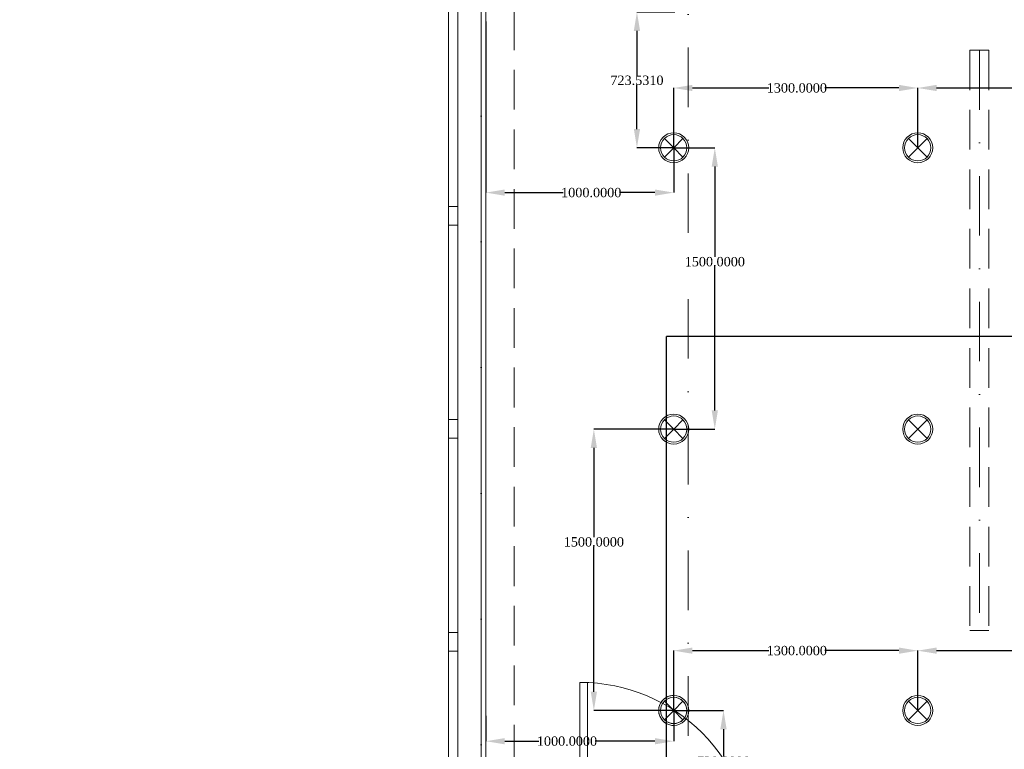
# Model space of a CAD drawing. Header units: millimetres. Extents: x 0 to 88385, y 0 to 41127.
# Tile 55 of 244: x 34773 to 40018, y 22507 to 26398. Entities that reach past the tile are written whole.
import ezdxf
from ezdxf import colors
from ezdxf.entities.mleader import LeaderData, LeaderLine
from ezdxf.enums import TextEntityAlignment as Align
from ezdxf.math import Vec2, Vec3

# ---------------------------------------------------------------- set-up
doc = ezdxf.new("R2010")
doc.units = ezdxf.units.MM
doc.header["$MEASUREMENT"] = 0
doc.linetypes.add('Dot & Dashed', pattern=[670.277762, 317.5, -176.388889, 0, -176.388874])
doc.linetypes.add('Hidden', pattern=[317.5, 211.666667, -105.833333])
for name, color, linetype in [('- ავარიული განათება', 7, 'Continuous'), ('- განათება', 7, 'Continuous'), ('Marker - Section', 7, 'Continuous'), ('New_Structural - Bearing', 7, 'Continuous'), ('Structural - Bearing', 7, 'Continuous'), ('Structural - Grid', 7, 'Continuous')]:
    doc.layers.add(name, color=color, linetype=linetype)
for name, color, linetype, lineweight in [('Archicad Doors_Pen_No__1', 7, 'Continuous', 13), ('Archicad Windows_Pen_No__1', 7, 'Continuous', 13), ('Structural - Bearing_Pen_No__1', 7, 'Continuous', 13), ('Structural - Bearing_Pen_No__27', 7, 'Continuous', 35)]:
    doc.layers.add(name, color=color, linetype=linetype, lineweight=lineweight)
for name, color, linetype, lineweight, true_color in [('Marker - Section_Pen_No__108', 7, 'Continuous', 13, 0xfd8379), ('New_Interior - Lamp_Pen_No__77', 7, 'Continuous', 20, 0xffeb28), ('New_Structural - Bearing_Pen_No__102', 7, 'Continuous', 13, 0xcccccc), ('Structural - Bearing_Pen_No__81', 7, 'Continuous', 20, 0x6a6a6a), ('Structural - Grid_Pen_No__81', 7, 'Continuous', 20, 0x6a6a6a)]:
    doc.layers.add(name, color=color, linetype=linetype, lineweight=lineweight, true_color=true_color)
doc.styles.add('GENERATED_STYLE_2', font='txt')
doc.styles.get("Standard").update_dxf_attribs({"font": 'sylfaen.ttf'})
doc.dimstyles.get("Standard").update_dxf_attribs({"dimtxt": 0.18, "dimasz": 0.18, "dimexe": 0.18, "dimexo": 0.0625, "dimgap": 0.09, "dimtad": 0, "dimtih": 1, "dimtoh": 1, "dimdec": 4, "dimzin": 0, "dimdsep": 46, "dimtxsty": 'Standard', "dimcen": 0.09, "dimadec": 0, "dimazin": 0, "dimtfac": 1, "dimtdec": 4, "dimtofl": 0, "dimtmove": 0, "dimatfit": 3, "dimfxl": 1, "dimtolj": 1, "dimtzin": 0, "dimarcsym": 0})
pattern_1 = [(45, (0, 0), (-127.2792, 127.2792), [])]

# ---------------------------------------------------------------- blocks, each defined once
blk = doc.blocks.new('Slab_1', base_point=(2744.3, 12903.1))
at = {"layer": 'Structural - Bearing_Pen_No__1', "color": 7, "linetype": 'Continuous', "lineweight": 13, "flags": 128}
blk.add_lwpolyline([(2744.3, 12903.1), (2744.3, 39238), (-9233.8, 39238), (-16833.8, 39238), (-23183.8, 39238), (-23183.8, 32838), (-47183.8, 32838), (-47183.8, 12903.1)], close=True, dxfattribs=at)
blk = doc.blocks.new('Door')
at = {"layer": 'Archicad Doors_Pen_No__1', "color": 7, "linetype": 'Continuous', "lineweight": 13}
for p, q in [((420, 0), (420, 920)), ((420, 920), (460, 920)), ((460, 920), (460, 0)), ((-537, 0), (-537, 19)), ((-537, 19), (-487, 19)), ((-487, 0), (-537, 0)), ((-500, 0), (-537, 0)), ((-500, 0), (-537, 0)), ((-460, 0), (-500, 0)), ((-500, 0), (-500, -115)), ((-500, 0), (-500, -115)), ((-500, 0), (-500, -115)), ((-487, 19), (-487, 0)), ((-460, -115), (-460, 0)), ((460, 0), (420, 0)), ((500, 0), (460, 0)), ((460, 0), (460, -115)), ((487, 19), (537, 19)), ((487, 0), (487, 19)), ((537, 0), (487, 0)), ((500, -115), (500, 0)), ((500, 0), (500, -115)), ((500, 0), (500, -115)), ((500, 0), (537, 0)), ((500, 0), (537, 0)), ((537, 19), (537, 0)), ((-500, -200), (-500, -115)), ((-500, -115), (-475, -115)), ((-500, -115), (-460, -115)), ((-500, -115), (-500, -200)), ((-500, -115), (-500, -200)), ((-475, -115), (-475, -200)), ((460, -115), (500, -115)), ((475, -200), (475, -115)), ((475, -115), (500, -115)), ((500, -115), (500, -200)), ((500, -115), (500, -200)), ((500, -115), (500, -200)), ((-537, -219), (-537, -200)), ((-537, -200), (-487, -200)), ((-500, -200), (-537, -200)), ((-500, -200), (-537, -200)), ((-475, -200), (-500, -200)), ((-487, -200), (-487, -219)), ((500, -200), (475, -200)), ((487, -200), (537, -200)), ((487, -219), (487, -200)), ((500, -200), (537, -200)), ((500, -200), (537, -200)), ((537, -200), (537, -219)), ((-487, -219), (-537, -219)), ((537, -219), (487, -219))]:
    blk.add_line(p, q, dxfattribs=at)
blk.add_arc((460, 0), 920, 90, 180, dxfattribs=at)
blk = doc.blocks.new('Wall_14', base_point=(-44309.6, 21744.5))
at = {"layer": 'Structural - Bearing', "linetype": 'Continuous', "lineweight": 0, "true_color": 0x000000}
h = blk.add_hatch(dxfattribs=at)
h.set_pattern_fill('MASONRY_BLOCK', color=18, style=0, pattern_type=2)
h.set_pattern_definition(pattern_1)
h.paths.add_polyline_path([(-46983.8, 21944.4), (-46983.8, 21744.5), (-46523.5, 21744.5), (-46523.5, 21944.4)])
h = blk.add_hatch(dxfattribs=at)
h.set_pattern_fill('MASONRY_BLOCK', color=18, style=0, pattern_type=2)
h.set_pattern_definition(pattern_1)
h.paths.add_polyline_path([(-44309.6, 21944.4), (-45523.5, 21944.4), (-45523.5, 21744.5), (-44309.6, 21744.5)])
at = {"layer": 'Structural - Bearing_Pen_No__27', "color": 7, "linetype": 'Continuous', "lineweight": 35}
for p, q in [((-46523.5, 21944.4), (-46560.5, 21944.4)), ((-46523.5, 21944.4), (-46523.5, 21829.5)), ((-45523.5, 21944.4), (-45486.5, 21944.4)), ((-45523.5, 21944.4), (-45523.5, 21829.5)), ((-46523.5, 21829.5), (-46523.5, 21744.5)), ((-45523.5, 21829.5), (-45523.5, 21744.5)), ((-46523.5, 21744.5), (-46560.5, 21744.5)), ((-45523.5, 21744.5), (-45486.5, 21744.5))]:
    blk.add_line(p, q, dxfattribs=at)
at = {"layer": 'Structural - Bearing_Pen_No__27', "color": 7, "linetype": 'Continuous', "lineweight": 35, "flags": 128}
for points in [[(-46523.5, 21944.4), (-46983.8, 21944.4)], [(-44309.6, 21944.4), (-45523.5, 21944.4)], [(-46983.8, 21744.5), (-46523.5, 21744.5)], [(-45523.5, 21744.5), (-44309.6, 21744.5)]]:
    blk.add_lwpolyline(points, dxfattribs=at)
at = {"layer": 'Archicad Doors_Pen_No__1', "color": 7, "linetype": 'Continuous', "lineweight": 13, "xscale": -1, "zscale": 1000}
blk.add_blockref('Door', (-46023.5, 21944.4), dxfattribs=at)
blk = doc.blocks.new('Horizontal Multi-Sash Window_14')
at = {"layer": 'Archicad Windows_Pen_No__1', "color": 7, "linetype": 'Continuous', "lineweight": 13}
for p, q in [((-2271.8, 0), (2271.8, 0)), ((-2221.8, 0), (-1185.9, 0)), ((-1185.9, -50), (-1185.9, 0)), ((-1185.9, 0), (-1135.9, 0)), ((-1135.9, 0), (-1085.9, 0)), ((-1085.9, 0), (-1085.9, -50)), ((-1085.9, 0), (-50, 0)), ((-50, -50), (-50, 0)), ((-50, 0), (0, 0)), ((0, 0), (50, 0)), ((50, 0), (50, -50)), ((50, 0), (1085.9, 0)), ((1085.9, -50), (1085.9, 0)), ((1085.9, 0), (1135.9, 0)), ((1135.9, 0), (1185.9, 0)), ((1185.9, 0), (1185.9, -50)), ((1185.9, 0), (2221.8, 0)), ((-1185.9, -50), (-2221.8, -50)), ((-1135.9, -50), (-1185.9, -50)), ((-1085.9, -50), (-1135.9, -50)), ((-50, -50), (-1085.9, -50)), ((0, -50), (-50, -50)), ((50, -50), (0, -50)), ((1085.9, -50), (50, -50)), ((1135.9, -50), (1085.9, -50)), ((1185.9, -50), (1135.9, -50)), ((2221.8, -50), (1185.9, -50)), ((-2271.8, -200), (2271.8, -200))]:
    blk.add_line(p, q, dxfattribs=at)
blk = doc.blocks.new('Wall_22', base_point=(-47183.8, 15999.9))
at = {"layer": 'Archicad Windows_Pen_No__1', "color": 7, "linetype": 'Continuous', "lineweight": 13, "zscale": 1000, "rotation": 90}
blk.add_blockref('Horizontal Multi-Sash Window_14', (-47183.8, 24216.2), dxfattribs=at)
blk = doc.blocks.new('Standard grid marker_2')
at = {"layer": 'Structural - Grid_Pen_No__81', "color": 251, "linetype": 'Continuous', "lineweight": 20, "true_color": 0x6a6a6a}
blk.add_line((1000, 0), (27734.9, 0), dxfattribs=at)
at = {"layer": 'Structural - Grid_Pen_No__81', "color": 251, "lineweight": 20, "true_color": 0x6a6a6a, "style": 'GENERATED_STYLE_2'}
for tag, p in [('AC_MarkerText_1_0', (-1.5, -46.7)), ('AC_MarkerText_1_1', (28933.4, -46.7))]:
    blk.add_attdef(tag, text='', height=100, rotation=270, dxfattribs=at).set_placement(p, align=Align.TOP_CENTER)
blk = doc.blocks.new('Beam_9', base_point=(-47008.8, 14663))
at = {"layer": 'Structural - Bearing_Pen_No__81', "color": 251, "linetype": 'Hidden', "lineweight": 20, "true_color": 0x6a6a6a}
for p, q in [((-47183.8, 14488), (-47183.8, 32838)), ((-46833.8, 20838), (-46833.8, 26488))]:
    blk.add_line(p, q, dxfattribs=at)
at = {"layer": 'Structural - Bearing_Pen_No__81', "color": 251, "linetype": 'Dot & Dashed', "lineweight": 20, "true_color": 0x6a6a6a}
blk.add_line((-47008.8, 14663), (-47008.8, 32663), dxfattribs=at)
blk = doc.blocks.new('Beam_17', base_point=(-44355.7, 26234.2))
at = {"layer": 'New_Structural - Bearing_Pen_No__102', "color": 254, "linetype": 'Hidden', "lineweight": 13, "true_color": 0xcccccc}
for p, q in [((-44405.7, 26234.2), (-44405.7, 23140.2)), ((-44405.7, 26234.2), (-44305.7, 26234.2)), ((-44305.7, 26234.2), (-44305.7, 23140.2)), ((-44405.7, 23140.2), (-44305.7, 23140.2))]:
    blk.add_line(p, q, dxfattribs=at)
at = {"layer": 'New_Structural - Bearing_Pen_No__102', "color": 254, "linetype": 'Dot & Dashed', "lineweight": 13, "true_color": 0xcccccc}
blk.add_line((-44355.7, 26234.2), (-44355.7, 23140.2), dxfattribs=at)
blk = doc.blocks.new('Cutting Plane_3', base_point=(-45907.6, 11703.1))
at = {"layer": 'Marker - Section_Pen_No__108', "color": 11, "linetype": 'Dot & Dashed', "lineweight": 13, "true_color": 0xfd8379}
blk.add_line((-45907.6, 11853.1), (-45907.6, 40288), dxfattribs=at)
blk = doc.blocks.new('Recessed Spot')
at = {"layer": 'New_Interior - Lamp_Pen_No__77', "color": 2, "linetype": 'Continuous', "lineweight": 20, "true_color": 0xffeb28}
for q in [(-49.5, 49.5), (-49.5, -49.5), (49.5, 49.5), (49.5, -49.5)]:
    blk.add_line((0, 0), q, dxfattribs=at)
at = {"layer": 'New_Interior - Lamp_Pen_No__77', "color": 2, "linetype": 'Continuous', "lineweight": 20, "true_color": 0xffeb28, "flags": 128}
blk.add_lwpolyline([(80, 0, 1), (-80, 0, 1)], format="xyb", close=True, dxfattribs=at)
at = {"layer": 'New_Interior - Lamp_Pen_No__77', "color": 2, "linetype": 'Continuous', "lineweight": 20, "true_color": 0xffeb28}
blk.add_circle((0, 0), 70, dxfattribs=at)
blk = doc.blocks.new('*D759')
at = {"layer": '- განათება', "color": 0, "lineweight": -2, "transparency": 16777216}
for p, q in [((38262.7, 26438), (38060.6, 26438)), ((38060.7, 26338), (38060.7, 26099.6)), ((38060.7, 25814.5), (38060.7, 26048.3)), ((38256.4, 25714.5), (38060.6, 25714.5))]:
    blk.add_line(p, q, dxfattribs=at)
at = {"layer": '- განათება', "color": 0, "transparency": 16777216}
for points in [[(38044.1, 26338), (38077.4, 26338), (38060.7, 26438)], [(38044.1, 25814.5), (38077.4, 25814.5), (38060.7, 25714.5)]]:
    blk.add_solid(points, dxfattribs=at)
at = {"layer": 'Defpoints', "color": 0, "transparency": 16777216}
for p in [(38262.7, 26438), (38060.7, 25714.5), (38256.5, 25714.5)]:
    blk.add_point(p, dxfattribs=at)
at = {"layer": '- განათება', "color": 0, "transparency": 16777216, "insert": (38060.7, 26073.9), "char_height": 50, "attachment_point": 5}
blk.add_mtext('\\A1;{\\fSylfaen|b0|i0|c0|p18;723.5310}', dxfattribs=at)
blk = doc.blocks.new('*D760')
at = {"layer": '- განათება', "color": 0, "lineweight": -2, "transparency": 16777216}
for p, q in [((37256.5, 26387), (37256.5, 25475.3)), ((38256.5, 25714.4), (38256.5, 25475.3)), ((37356.5, 25475.4), (37667.6, 25475.4)), ((38156.5, 25475.4), (37966.9, 25475.4))]:
    blk.add_line(p, q, dxfattribs=at)
at = {"layer": '- განათება', "color": 0, "transparency": 16777216}
for points in [[(37356.5, 25492.1), (37356.5, 25458.8), (37256.5, 25475.4)], [(38156.5, 25492.1), (38156.5, 25458.8), (38256.5, 25475.4)]]:
    blk.add_solid(points, dxfattribs=at)
at = {"layer": 'Defpoints', "color": 0, "transparency": 16777216}
for p in [(37256.5, 26387.1), (38256.5, 25714.5), (38256.5, 25475.4)]:
    blk.add_point(p, dxfattribs=at)
at = {"layer": '- განათება', "color": 0, "transparency": 16777216, "insert": (37817.2, 25475.4), "char_height": 50, "attachment_point": 5}
blk.add_mtext('\\A1;{\\fSylfaen|b0|i0|c0|p18;1000.0000}', dxfattribs=at)
blk = doc.blocks.new('*D763')
at = {"layer": '- განათება', "color": 0, "lineweight": -2, "transparency": 16777216}
for p, q in [((38256.5, 22714.4), (38256.5, 22550.3)), ((37256.5, 22686.1), (37256.5, 22550.3)), ((37356.5, 22550.5), (37538.4, 22550.5)), ((38156.5, 22550.5), (37837.6, 22550.5))]:
    blk.add_line(p, q, dxfattribs=at)
at = {"layer": '- განათება', "color": 0, "transparency": 16777216}
for points in [[(37356.5, 22567.1), (37356.5, 22533.8), (37256.5, 22550.5)], [(38156.5, 22567.1), (38156.5, 22533.8), (38256.5, 22550.5)]]:
    blk.add_solid(points, dxfattribs=at)
at = {"layer": 'Defpoints', "color": 0, "transparency": 16777216}
for p in [(38256.5, 22714.5), (37256.5, 22686.2), (38256.5, 22550.5)]:
    blk.add_point(p, dxfattribs=at)
at = {"layer": '- განათება', "color": 0, "transparency": 16777216, "insert": (37688, 22550.5), "char_height": 50, "attachment_point": 5}
blk.add_mtext('\\A1;{\\fSylfaen|b0|i0|c0|p18;1000.0000}', dxfattribs=at)
blk = doc.blocks.new('*D764')
at = {"layer": '- განათება', "color": 0, "lineweight": -2, "transparency": 16777216}
for p, q in [((38256.6, 22714.5), (38522, 22714.5)), ((38521.8, 22614.5), (38521.8, 22468.1)), ((38521.8, 22094.5), (38521.8, 22416.8)), ((37715.6, 21994.5), (38522, 21994.5))]:
    blk.add_line(p, q, dxfattribs=at)
at = {"layer": '- განათება', "color": 0, "transparency": 16777216}
for points in [[(38505.1, 22614.5), (38538.4, 22614.5), (38521.8, 22714.5)], [(38505.1, 22094.5), (38538.4, 22094.5), (38521.8, 21994.5)]]:
    blk.add_solid(points, dxfattribs=at)
at = {"layer": 'Defpoints', "color": 0, "transparency": 16777216}
for p in [(38256.5, 22714.5), (38521.8, 22714.5), (37715.5, 21994.5)]:
    blk.add_point(p, dxfattribs=at)
at = {"layer": '- განათება', "color": 0, "transparency": 16777216, "insert": (38521.8, 22442.5), "char_height": 50, "attachment_point": 5}
blk.add_mtext('\\A1;{\\fSylfaen|b0|i0|c0|p18;720.0000}', dxfattribs=at)
blk = doc.blocks.new('*D767')
at = {"layer": '- განათება', "color": 0, "lineweight": -2, "transparency": 16777216}
for p, q in [((38256.5, 22714.5), (38256.5, 23033.5)), ((38356.5, 23033.3), (38762.9, 23033.3)), ((39456.5, 23033.3), (39062.1, 23033.3)), ((39556.5, 22714.5), (39556.5, 23033.5))]:
    blk.add_line(p, q, dxfattribs=at)
at = {"layer": '- განათება', "color": 0, "transparency": 16777216}
for points in [[(38356.5, 23050), (38356.5, 23016.7), (38256.5, 23033.3)], [(39456.5, 23050), (39456.5, 23016.7), (39556.5, 23033.3)]]:
    blk.add_solid(points, dxfattribs=at)
at = {"layer": 'Defpoints', "color": 0, "transparency": 16777216}
for p in [(38256.5, 23033.3), (38256.5, 22714.5), (39556.5, 22714.5)]:
    blk.add_point(p, dxfattribs=at)
at = {"layer": '- განათება', "color": 0, "transparency": 16777216, "insert": (38912.5, 23033.3), "char_height": 50, "attachment_point": 5}
blk.add_mtext('\\A1;{\\fSylfaen|b0|i0|c0|p18;1300.0000}', dxfattribs=at)
blk = doc.blocks.new('*D768')
at = {"layer": '- განათება', "color": 0, "lineweight": -2, "transparency": 16777216}
for p, q in [((39556.5, 22714.5), (39556.5, 23033.5)), ((39656.5, 23033.3), (40062.9, 23033.3)), ((40756.5, 23033.3), (40362.1, 23033.3)), ((40856.5, 22714.5), (40856.5, 23033.5))]:
    blk.add_line(p, q, dxfattribs=at)
at = {"layer": '- განათება', "color": 0, "transparency": 16777216}
for points in [[(39656.5, 23050), (39656.5, 23016.7), (39556.5, 23033.3)], [(40756.5, 23050), (40756.5, 23016.7), (40856.5, 23033.3)]]:
    blk.add_solid(points, dxfattribs=at)
at = {"layer": 'Defpoints', "color": 0, "transparency": 16777216}
for p in [(39556.5, 23033.3), (39556.5, 22714.5), (40856.5, 22714.5)]:
    blk.add_point(p, dxfattribs=at)
at = {"layer": '- განათება', "color": 0, "transparency": 16777216, "insert": (40212.5, 23033.3), "char_height": 50, "attachment_point": 5}
blk.add_mtext('\\A1;{\\fSylfaen|b0|i0|c0|p18;1300.0000}', dxfattribs=at)
blk = doc.blocks.new('*D770')
at = {"layer": '- განათება', "color": 0, "lineweight": -2, "transparency": 16777216}
for p, q in [((38256.5, 25714.5), (38256.5, 26033.5)), ((38356.5, 26033.3), (38762.9, 26033.3)), ((39456.5, 26033.3), (39062.1, 26033.3)), ((39556.5, 25714.5), (39556.5, 26033.5))]:
    blk.add_line(p, q, dxfattribs=at)
at = {"layer": '- განათება', "color": 0, "transparency": 16777216}
for points in [[(38356.5, 26050), (38356.5, 26016.7), (38256.5, 26033.3)], [(39456.5, 26050), (39456.5, 26016.7), (39556.5, 26033.3)]]:
    blk.add_solid(points, dxfattribs=at)
at = {"layer": 'Defpoints', "color": 0, "transparency": 16777216}
for p in [(38256.5, 26033.3), (38256.5, 25714.5), (39556.5, 25714.5)]:
    blk.add_point(p, dxfattribs=at)
at = {"layer": '- განათება', "color": 0, "transparency": 16777216, "insert": (38912.5, 26033.3), "char_height": 50, "attachment_point": 5}
blk.add_mtext('\\A1;{\\fSylfaen|b0|i0|c0|p18;1300.0000}', dxfattribs=at)
blk = doc.blocks.new('*D771')
at = {"layer": '- განათება', "color": 0, "lineweight": -2, "transparency": 16777216}
for p, q in [((39556.5, 25714.5), (39556.5, 26033.5)), ((39656.5, 26033.3), (40062.9, 26033.3)), ((40756.5, 26033.3), (40362.1, 26033.3)), ((40856.5, 25714.5), (40856.5, 26033.5))]:
    blk.add_line(p, q, dxfattribs=at)
at = {"layer": '- განათება', "color": 0, "transparency": 16777216}
for points in [[(39656.5, 26050), (39656.5, 26016.7), (39556.5, 26033.3)], [(40756.5, 26050), (40756.5, 26016.7), (40856.5, 26033.3)]]:
    blk.add_solid(points, dxfattribs=at)
at = {"layer": 'Defpoints', "color": 0, "transparency": 16777216}
for p in [(39556.5, 26033.3), (39556.5, 25714.5), (40856.5, 25714.5)]:
    blk.add_point(p, dxfattribs=at)
at = {"layer": '- განათება', "color": 0, "transparency": 16777216, "insert": (40212.5, 26033.3), "char_height": 50, "attachment_point": 5}
blk.add_mtext('\\A1;{\\fSylfaen|b0|i0|c0|p18;1300.0000}', dxfattribs=at)
blk = doc.blocks.new('*D773')
at = {"layer": '- განათება', "color": 0, "lineweight": -2, "transparency": 16777216}
for p, q in [((38256.6, 25714.5), (38475.7, 25714.5)), ((38475.5, 25614.5), (38475.5, 25132.5)), ((38475.5, 24314.5), (38475.5, 25081.2)), ((38256.6, 24214.5), (38475.7, 24214.5))]:
    blk.add_line(p, q, dxfattribs=at)
at = {"layer": '- განათება', "color": 0, "transparency": 16777216}
for points in [[(38458.8, 25614.5), (38492.2, 25614.5), (38475.5, 25714.5)], [(38458.8, 24314.5), (38492.2, 24314.5), (38475.5, 24214.5)]]:
    blk.add_solid(points, dxfattribs=at)
at = {"layer": 'Defpoints', "color": 0, "transparency": 16777216}
for p in [(38256.5, 25714.5), (38256.5, 24214.5), (38475.5, 24214.5)]:
    blk.add_point(p, dxfattribs=at)
at = {"layer": '- განათება', "color": 0, "transparency": 16777216, "insert": (38475.5, 25106.9), "char_height": 50, "attachment_point": 5}
blk.add_mtext('\\A1;{\\fSylfaen|b0|i0|c0|p18;1500.0000}', dxfattribs=at)
blk = doc.blocks.new('*D774')
at = {"layer": '- განათება', "color": 0, "lineweight": -2, "transparency": 16777216}
for p, q in [((38256.4, 24214.5), (37831, 24214.5)), ((37831.2, 24114.5), (37831.2, 23638.5)), ((37831.2, 22814.5), (37831.2, 23587.2)), ((38256.4, 22714.5), (37831, 22714.5))]:
    blk.add_line(p, q, dxfattribs=at)
at = {"layer": '- განათება', "color": 0, "transparency": 16777216}
for points in [[(37814.5, 24114.5), (37847.8, 24114.5), (37831.2, 24214.5)], [(37814.5, 22814.5), (37847.8, 22814.5), (37831.2, 22714.5)]]:
    blk.add_solid(points, dxfattribs=at)
at = {"layer": 'Defpoints', "color": 0, "transparency": 16777216}
for p in [(38256.5, 24214.5), (37831.2, 22714.5), (38256.5, 22714.5)]:
    blk.add_point(p, dxfattribs=at)
at = {"layer": '- განათება', "color": 0, "transparency": 16777216, "insert": (37831.2, 23612.9), "char_height": 50, "attachment_point": 5}
blk.add_mtext('\\A1;{\\fSylfaen|b0|i0|c0|p18;1500.0000}', dxfattribs=at)
blk = doc.blocks.new('AVARIULI GANATEBA')
at = {"layer": '- განათება', "color": 3, "linetype": 'Continuous', "lineweight": 20}
for q in [(-49.5, 49.5), (-49.5, -49.5), (49.5, 49.5), (49.5, -49.5)]:
    blk.add_line((0, 0), q, dxfattribs=at)
for major_axis, start_param, end_param in [((56.6, 56.6), 0.785398, 3.926991), ((-49.5, 49.5), 2.356194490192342, 8.639379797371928), ((56.6, 56.6), 3.926991, 7.068583)]:
    blk.add_ellipse((0, 0), major_axis=major_axis, ratio=1, start_param=start_param, end_param=end_param, dxfattribs=at)

msp = doc.modelspace()

# ---------------------------------------------------------------- block references
at = {"layer": '- განათება', "color": 2, "linetype": 'Continuous', "lineweight": 20, "true_color": 0xffeb28, "zscale": 1000}
for p in [(39556.5059, 25714.45001), (39556.5059, 24214.45001), (39556.5059, 22714.45001)]:
    msp.add_blockref('Recessed Spot', p, dxfattribs=at)
at = {"layer": 'New_Structural - Bearing', "color": 254, "lineweight": 13, "true_color": 0xcccccc}
msp.add_blockref('Beam_17', (39884.61651, 26234.18849), dxfattribs=at)
at = {"layer": 'Structural - Bearing', "color": 7, "linetype": 'Continuous', "lineweight": 13}
msp.add_blockref('Slab_1', (86984.57817, 12903.05519), dxfattribs=at)
at = {"layer": 'Structural - Bearing', "color": 251, "lineweight": 20, "true_color": 0x6a6a6a}
msp.add_blockref('Beam_9', (37231.5059, 14662.98097), dxfattribs=at)
at = {"layer": 'Structural - Bearing', "color": 7, "lineweight": 35}
for name, p in [('Wall_22', (37056.5059, 15999.91004)), ('Wall_14', (39930.72878, 21744.45001))]:
    msp.add_blockref(name, p, dxfattribs=at)
at = {"layer": 'Structural - Grid', "color": 8, "linetype": 'Continuous', "lineweight": 15, "zscale": 1000, "rotation": 90}
msp.add_blockref('Standard grid marker_2', (37231.5059, 11703.05519), dxfattribs=at)

# ---------------------------------------------------------------- dimensions: what is measured, and where the dimension line sits
at = {"layer": '- განათება', "color": 1}
for base, p1, p2, picture, middle in [((39556.5059, 26033.34871), (40856.5059, 25714.45001), (39556.5059, 25714.45001), '*D771', (40212.5, 26033.34871)), ((39556.5059, 23033.34871), (40856.5059, 22714.45001), (39556.5059, 22714.45001), '*D768', (40212.5, 23033.34871))]:
    dim = msp.add_linear_dim(base=base, p1=p1, p2=p2, angle=180, text='{\\fSylfaen|b0|i0|c0|p18;<>}', dimstyle='Standard', override={"dimtxt": 50, "dimasz": 100}, dxfattribs=at)
    dim.commit()
    dim.dimension.update_dxf_attribs({"geometry": picture, "text_midpoint": middle, "dimtype": 160})

# ---------------------------------------------------------------- next in the draw order: block references
at = {"layer": 'Marker - Section', "color": 11, "lineweight": 13, "true_color": 0xfd8379}
msp.add_blockref('Cutting Plane_3', (38332.72033, 11703.05519), dxfattribs=at)

# ---------------------------------------------------------------- next in the draw order: linework, layer by layer
at = {"layer": '- ავარიული განათება', "color": 3}
for points in [[(38218.98904, 22294.00934), (38218.98904, 24708.64211)], [(44374.46065, 24708.64211), (38218.98904, 24708.64211)]]:
    msp.add_lwpolyline(points, dxfattribs=at)

# ---------------------------------------------------------------- next in the draw order: block references
at = {"layer": '- განათება', "color": 2, "linetype": 'Continuous', "lineweight": 20, "true_color": 0xffeb28, "zscale": 1000}
for p in [(38256.5059, 25714.45001), (38256.5059, 24214.45001), (38256.5059, 22714.45001)]:
    msp.add_blockref('Recessed Spot', p, dxfattribs=at)
at = {"layer": '- განათება', "color": 1}
msp.add_blockref('AVARIULI GANATEBA', (38256.5059, 22714.45001), dxfattribs=at)

# ---------------------------------------------------------------- next in the draw order: dimensions: what is measured, and where the dimension line sits
for base, p1, p2, angle, picture, middle in [((38060.74767, 25714.45001), (38262.74767, 26437.98097), (38256.5059, 25714.45001), 270, '*D759', (38060.74767, 26073.94411)), ((38256.5059, 26033.34871), (39556.5059, 25714.45001), (38256.5059, 25714.45001), 180, '*D770', (38912.5, 26033.34871)), ((38475.5, 24214.45001), (38256.5059, 25714.45001), (38256.5059, 24214.45001), 270, '*D773', (38475.5, 25106.88509)), ((37831.17684, 22714.45001), (38256.5059, 24214.45001), (38256.5059, 22714.45001), 270, '*D774', (37831.17684, 23612.88509)), ((38256.5059, 23033.34871), (39556.5059, 22714.45001), (38256.5059, 22714.45001), 180, '*D767', (38912.5, 23033.34871)), ((38521.77705, 22714.45001), (37715.5, 21994.45001), (38256.5059, 22714.45001), 90, '*D764', (38521.77705, 22442.48783))]:
    dim = msp.add_linear_dim(base=base, p1=p1, p2=p2, angle=angle, text='{\\fSylfaen|b0|i0|c0|p18;<>}', dimstyle='Standard', override={"dimtxt": 50, "dimasz": 100}, dxfattribs=at)
    dim.commit()
    dim.dimension.update_dxf_attribs({"geometry": picture, "text_midpoint": middle, "dimtype": 160})
for base, p1, p2, picture, middle in [((38256.5059, 25475.44411), (37256.5059, 26387.08096), (38256.5059, 25714.45001), '*D760', (37817.24767, 25475.44411)), ((38256.5059, 22550.4668), (37256.5059, 22686.20825), (38256.5059, 22714.45001), '*D763', (37688.00439, 22550.4668))]:
    dim = msp.add_linear_dim(base=base, p1=p1, p2=p2, text='{\\fSylfaen|b0|i0|c0|p18;<>}', dimstyle='Standard', override={"dimtxt": 50, "dimasz": 100}, dxfattribs=at)
    dim.commit()
    dim.dimension.update_dxf_attribs({"geometry": picture, "text_midpoint": middle, "dimtype": 160})

# ---------------------------------------------------------------- next in the draw order: leaders
at = {"color": 5}
ml = msp.add_multileader_mtext('Standard', dxfattribs=at)
ml.set_content('ნეოტეკის  ფარი', color=5)
ml.set_leader_properties()
ml.build(insert=Vec2(0, 0))
ml.multileader.update_dxf_attribs({"text_right_attachment_type": 6, "dogleg_length": 50, "arrow_head_size": 100})
ctx = ml.context
ctx.base_point, ctx.char_height, ctx.arrow_head_size, ctx.landing_gap_size, ctx.plane_origin = Vec3(50468.91, 32218.71661), 100, 100, 0.09, Vec3(56312.8393, 27064.407)
ctx.right_attachment = 6
notes = []
notes.append((ctx, [(0, (0, 0, 0), (0, 0), (1, 0), 1, [])]))
ctx.mtext.insert, ctx.mtext.width, ctx.mtext.flow_direction = Vec3(50469, 32288.46183), 1402.7684334, 5
ml = msp.add_multileader_mtext('Standard', dxfattribs=at)
ml.set_content('ნეოტეკის \\Pრეკი', color=5)
ml.set_leader_properties()
ml.build(insert=Vec2(0, 0))
ml.multileader.update_dxf_attribs({"text_right_attachment_type": 6, "dogleg_length": 50, "arrow_head_size": 100})
ctx = ml.context
ctx.base_point, ctx.char_height, ctx.arrow_head_size, ctx.landing_gap_size, ctx.plane_origin = Vec3(52433.92127, 31594.41315), 100, 100, 0.09, Vec3(58277.85057, 26439.85585)
ctx.right_attachment = 6
notes.append((ctx, [(0, (0, 0, 0), (0, 0), (1, 0), 1, [])]))
ctx.mtext.insert, ctx.mtext.width, ctx.mtext.flow_direction = Vec3(52434.01127, 31663.91068), 1402.7684334, 5
ml = msp.add_multileader_mtext('Standard', dxfattribs=at)
ml.set_content('ნეოტეკის ფარი', color=5)
ml.set_leader_properties()
ml.build(insert=Vec2(0, 0))
ml.multileader.update_dxf_attribs({"text_right_attachment_type": 6, "dogleg_length": 50, "arrow_head_size": 100})
ctx = ml.context
ctx.base_point, ctx.char_height, ctx.arrow_head_size, ctx.landing_gap_size, ctx.plane_origin, ctx.plane_x_axis, ctx.plane_y_axis = Vec3(52750.59611, 30623.37284), 100, 100, 0.09, Vec3(48445.57174, 24617.92422), Vec3(0, -1), Vec3(1, 0)
ctx.right_attachment = 6
notes.append((ctx, [(0, (0, 0, 0), (0, 0), (1, 0), 1, [])]))
ctx.mtext.insert, ctx.mtext.text_direction, ctx.mtext.rotation, ctx.mtext.width, ctx.mtext.flow_direction = Vec3(52820.34133, 30623.28284), Vec3(0, -1), 4.7123889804, 1402.7684334, 5
ml = msp.add_multileader_mtext('Standard', dxfattribs=at)
ml.set_content('ელ. ფარების ადგილი', color=5)
ml.set_leader_properties()
ml.build(insert=Vec2(0, 0))
ml.multileader.update_dxf_attribs({"text_right_attachment_type": 6, "dogleg_length": 50, "arrow_head_size": 100})
ctx = ml.context
ctx.base_point, ctx.char_height, ctx.arrow_head_size, ctx.landing_gap_size, ctx.plane_origin = Vec3(52207.87269, 28518.35488), 100, 100, 0.09, Vec3(58051.80199, 23364.78837)
ctx.right_attachment = 6
notes.append((ctx, [(0, (0, 0, 0), (0, 0), (1, 0), 1, [])]))
ctx.mtext.insert, ctx.mtext.width, ctx.mtext.flow_direction = Vec3(52207.96269, 28588.8432), 1402.7684334, 5
for ctx, leaders in notes:
    for number, flags, end, landing, length, lines in leaders:
        leader = LeaderData()
        leader.index, (leader.has_last_leader_line, leader.has_dogleg_vector, leader.attachment_direction) = number, flags
        leader.last_leader_point, leader.dogleg_vector, leader.dogleg_length = Vec3(end), Vec3(landing), length
        for number, points, colour, breaks in lines:
            line = LeaderLine()
            line.index, line.vertices, line.color, line.breaks = number, Vec3.list(points), colors.encode_raw_color(colour), breaks
            leader.lines.append(line)
        ctx.leaders.append(leader)

doc.saveas('drawing.dxf')
